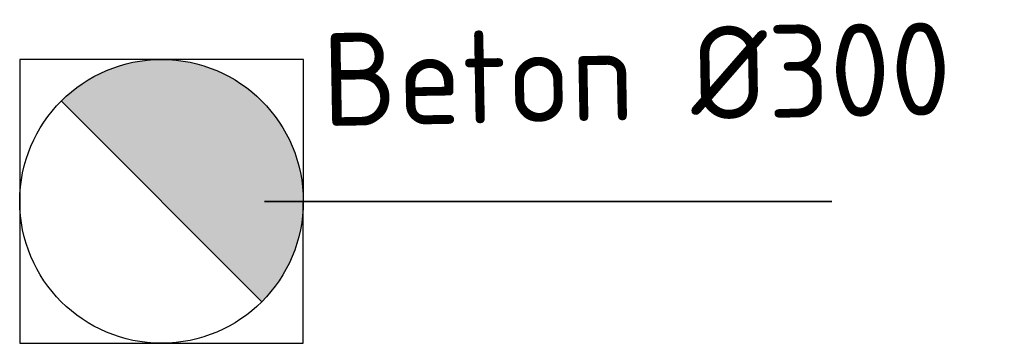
# Model space of a CAD drawing. Header units: metres. Extents: x 191795 to 192584, y 309727 to 309939.
# Tile 13 of 14: x 192580.51 to 192584.33, y 309824.81 to 309826.06. Entities that reach past the tile are written whole.
import ezdxf

# ---------------------------------------------------------------- set-up
doc = ezdxf.new("R2010")
doc.units = ezdxf.units.M
doc.linetypes.add('RI-HWA-SO', pattern=[7.4, 5, -2.4])
for name, color, linetype, lineweight in [('N-WE-RI-HWA-T18', 7, 'Continuous', 18), ('N-WE-RI-HWA_RIOOLLEIDING_PVC-G', 150, 'RI-HWA-SO', 35), ('N-WE-RI-HWA_RIOOLPUT_BETON-S-200', 150, 'Continuous', 25)]:
    doc.layers.add(name, color=color, linetype=linetype, lineweight=lineweight)
doc.styles.add('NLCS-ISO-M200-T18', font='NLCS-ISO.ttf', dxfattribs={"height": 0.36})

# ---------------------------------------------------------------- blocks, each defined once
blk = doc.blocks.new('SRI-PUT_BETON-SO')
h = blk.add_hatch(color=256)
h.dxf.hatch_style = 1
h.paths.add_polyline_path([(1.414, 1.414, 0.668179), (-2, 0, 0.198912), (-1.414, -1.414)])
blk.add_line((-1.414, -1.414), (1.414, 1.414))
blk.add_lwpolyline([(-2, -2), (2, -2), (2, 2), (-2, 2)], close=True)
blk.add_circle((0, 0), 2)

msp = doc.modelspace()

# ---------------------------------------------------------------- linework, layer by layer
at = {"layer": 'N-WE-RI-HWA_RIOOLLEIDING_PVC-G'}
msp.add_lwpolyline([(192581.4572, 309825.3602), (192583.6572, 309825.3602)], dxfattribs=at)

# ---------------------------------------------------------------- block references
at = {"layer": 'N-WE-RI-HWA_RIOOLPUT_BETON-S-200', "xscale": 0.275, "yscale": 0.275, "zscale": 0.275, "rotation": 269.9764482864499}
msp.add_blockref('SRI-PUT_BETON-SO', (192581.0572, 309825.3602), dxfattribs=at)

# ---------------------------------------------------------------- texts
at = {"layer": 'N-WE-RI-HWA-T18', "insert": (192581.676, 309826.0118), "char_height": 0.36, "attachment_point": 1, "rotation": 1.0159, "style": 'NLCS-ISO-M200-T18'}
msp.add_mtext_dynamic_manual_height_columns('Beton Ø300', width=2.687929, gutter_width=1.8, heights=[0], dxfattribs=at)

doc.saveas('drawing.dxf')
